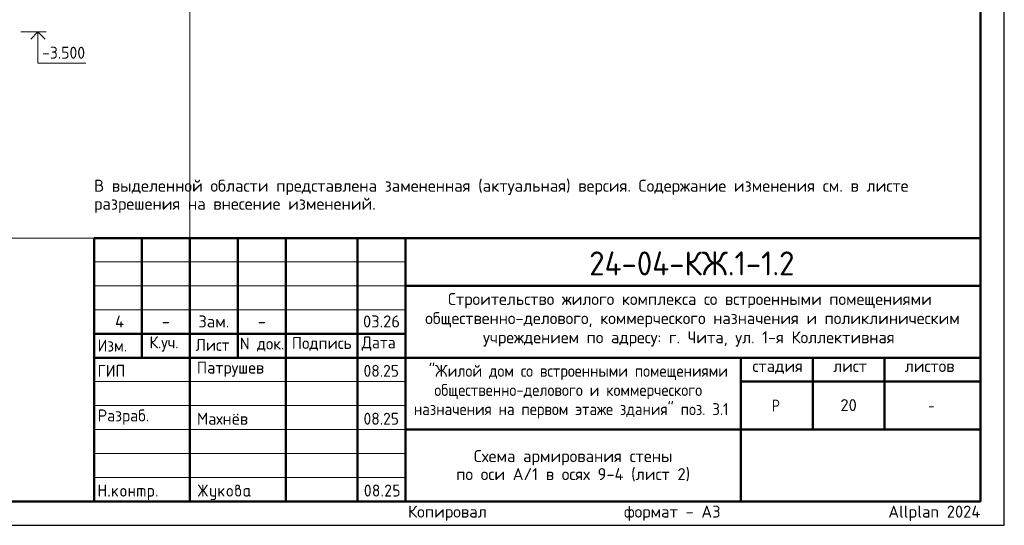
# Model space of a CAD drawing. Header units: millimetres. Extents: x 0 to 42000, y 0 to 29700.
# Tile 10 of 16: x 21447 to 42000, y 0 to 10559. Entities that reach past the tile are written whole.
import ezdxf

# ---------------------------------------------------------------- set-up
doc = ezdxf.new("R2010")
doc.units = ezdxf.units.MM
doc.layers.add('Standard', color=7, linetype='Continuous', lineweight=25)
doc.layers.add('Надписи', color=7, linetype='Continuous', lineweight=25)
doc.styles.add('ISOCPEUR', font='txt')

msp = doc.modelspace()

# ---------------------------------------------------------------- hatches: boundary and pattern name
at = {"layer": 'Standard', "linetype": 'Continuous', "lineweight": 25, "transparency": 33554687}
for points in [[(23099, 614), (23099, 839), (23099, 840), (23099, 842), (23099, 843), (23100, 844), (23100, 845), (23101, 846), (23101, 847), (23102, 848), (23103, 849), (23104, 850), (23105, 850), (23106, 851), (23107, 851), (23109, 851), (23110, 851), (23112, 851), (23113, 851), (23115, 851), (23116, 851), (23117, 851), (23118, 850), (23119, 850), (23120, 849), (23121, 848), (23122, 847), (23122, 846), (23123, 845), (23123, 844), (23124, 843), (23124, 842), (23124, 840), (23124, 839), (23124, 751), (23224, 751), (23224, 839), (23224, 840), (23224, 842), (23224, 843), (23225, 844), (23225, 845), (23226, 846), (23226, 847), (23227, 848), (23228, 849), (23229, 850), (23230, 850), (23231, 851), (23232, 851), (23233, 851), (23235, 851), (23236, 851), (23238, 851), (23239, 851), (23241, 851), (23242, 851), (23243, 850), (23244, 850), (23245, 849), (23246, 848), (23247, 847), (23247, 846), (23248, 845), (23248, 844), (23249, 843), (23249, 842), (23249, 840), (23249, 839), (23249, 614), (23249, 612), (23249, 611), (23249, 609), (23248, 608), (23248, 607), (23247, 606), (23247, 605), (23246, 604), (23245, 604), (23244, 603), (23243, 602), (23242, 602), (23241, 602), (23239, 601), (23238, 601), (23236, 601), (23235, 601), (23233, 601), (23232, 602), (23231, 602), (23230, 602), (23229, 603), (23228, 604), (23227, 604), (23226, 605), (23226, 606), (23225, 607), (23225, 608), (23224, 609), (23224, 611), (23224, 612), (23224, 614), (23224, 726), (23124, 726), (23124, 614), (23124, 612), (23124, 611), (23124, 609), (23123, 608), (23123, 607), (23122, 606), (23122, 605), (23121, 604), (23120, 604), (23119, 603), (23118, 602), (23117, 602), (23116, 602), (23115, 601), (23113, 601), (23112, 601), (23110, 601), (23109, 601), (23107, 602), (23106, 602), (23105, 602), (23104, 603), (23103, 604), (23102, 604), (23101, 605), (23101, 606), (23100, 607), (23100, 608), (23099, 609), (23099, 611), (23099, 612)], [(25259, 704), (25194, 607), (25193, 605), (25192, 604), (25191, 603), (25190, 603), (25188, 602), (25187, 602), (25185, 601), (25183, 601), (25182, 601), (25180, 601), (25179, 602), (25178, 602), (25177, 603), (25176, 603), (25175, 604), (25174, 605), (25173, 605), (25173, 606), (25172, 607), (25172, 609), (25171, 610), (25171, 611), (25171, 613), (25171, 614), (25171, 616), (25172, 618), (25172, 619), (25173, 621), (25243, 726), (25173, 832), (25172, 833), (25172, 835), (25171, 837), (25171, 838), (25171, 840), (25171, 841), (25171, 843), (25172, 844), (25172, 845), (25173, 846), (25173, 847), (25174, 848), (25175, 849), (25176, 849), (25177, 850), (25178, 850), (25179, 851), (25181, 851), (25182, 851), (25184, 851), (25185, 851), (25187, 851), (25188, 851), (25189, 850), (25191, 849), (25192, 848), (25193, 847), (25194, 846), (25259, 749), (25259, 839), (25259, 840), (25259, 842), (25259, 843), (25259, 844), (25260, 845), (25260, 846), (25261, 847), (25262, 848), (25262, 849), (25263, 850), (25264, 850), (25266, 851), (25267, 851), (25268, 851), (25269, 851), (25271, 851), (25273, 851), (25274, 851), (25275, 851), (25277, 851), (25278, 850), (25279, 850), (25280, 849), (25280, 848), (25281, 847), (25282, 846), (25282, 845), (25283, 844), (25283, 843), (25283, 842), (25284, 840), (25284, 839), (25284, 749), (25348, 846), (25349, 847), (25350, 848), (25351, 849), (25353, 850), (25354, 851), (25356, 851), (25357, 851), (25359, 851), (25360, 851), (25361, 851), (25362, 851), (25363, 850), (25365, 850), (25366, 849), (25367, 848), (25367, 847), (25368, 847), (25369, 846), (25370, 845), (25370, 843), (25371, 842), (25371, 841), (25371, 840), (25371, 839), (25371, 837), (25371, 835), (25370, 833), (25369, 832), (25299, 726), (25369, 621), (25370, 619), (25371, 617), (25371, 616), (25371, 614), (25371, 613), (25371, 611), (25371, 610), (25370, 609), (25370, 608), (25369, 607), (25368, 606), (25368, 605), (25367, 604), (25366, 603), (25365, 603), (25364, 602), (25363, 602), (25361, 602), (25360, 601), (25359, 601), (25357, 601), (25356, 602), (25354, 602), (25353, 603), (25351, 603), (25350, 604), (25349, 605), (25348, 607), (25284, 704), (25284, 614), (25284, 612), (25283, 611), (25283, 609), (25283, 608), (25282, 607), (25282, 606), (25281, 605), (25280, 604), (25280, 604), (25279, 603), (25278, 602), (25277, 602), (25275, 602), (25274, 601), (25273, 601), (25271, 601), (25269, 601), (25268, 601), (25267, 602), (25266, 602), (25264, 602), (25263, 603), (25262, 604), (25262, 604), (25261, 605), (25260, 606), (25260, 607), (25259, 608), (25259, 609), (25259, 611), (25259, 612), (25259, 614)], [(29137, 851), (29140, 851), (29144, 851), (29147, 851), (29150, 850), (29153, 850), (29156, 849), (29158, 848), (29161, 847), (29164, 846), (29167, 844), (29169, 843), (29172, 841), (29174, 839), (29177, 837), (29179, 835), (29181, 833), (29184, 831), (29186, 828), (29188, 826), (29189, 823), (29191, 821), (29193, 818), (29194, 816), (29195, 813), (29196, 810), (29197, 807), (29198, 804), (29198, 801), (29199, 798), (29199, 795), (29200, 792), (29200, 789), (29200, 784), (29199, 780), (29198, 775), (29197, 771), (29195, 766), (29193, 762), (29191, 757), (29188, 753), (29110, 626), (29187, 626), (29189, 626), (29190, 626), (29191, 626), (29193, 626), (29194, 625), (29195, 625), (29196, 624), (29197, 623), (29197, 622), (29198, 621), (29198, 620), (29199, 619), (29199, 618), (29199, 617), (29200, 615), (29200, 614), (29200, 612), (29199, 611), (29199, 610), (29199, 608), (29198, 607), (29198, 606), (29197, 605), (29197, 604), (29196, 604), (29195, 603), (29194, 602), (29193, 602), (29191, 602), (29190, 601), (29189, 601), (29187, 601), (29087, 601), (29086, 601), (29084, 601), (29083, 602), (29082, 602), (29081, 602), (29080, 603), (29079, 604), (29078, 604), (29077, 605), (29076, 606), (29076, 607), (29075, 608), (29075, 609), (29075, 611), (29075, 612), (29075, 614), (29075, 616), (29075, 617), (29076, 619), (29077, 621), (29168, 768), (29170, 771), (29171, 773), (29172, 776), (29173, 778), (29174, 781), (29174, 783), (29175, 786), (29175, 789), (29175, 793), (29174, 796), (29173, 800), (29172, 803), (29171, 806), (29168, 809), (29166, 813), (29164, 815), (29161, 818), (29158, 820), (29155, 822), (29152, 823), (29148, 825), (29145, 826), (29141, 826), (29137, 826), (29135, 826), (29132, 826), (29129, 825), (29127, 824), (29124, 823), (29122, 822), (29119, 820), (29117, 818), (29114, 816), (29112, 814), (29110, 812), (29107, 809), (29105, 806), (29103, 802), (29100, 799), (29098, 795), (29097, 793), (29096, 792), (29095, 791), (29094, 790), (29092, 790), (29091, 789), (29089, 789), (29087, 789), (29086, 789), (29084, 789), (29083, 789), (29082, 790), (29081, 790), (29080, 791), (29079, 791), (29078, 792), (29077, 793), (29076, 794), (29076, 795), (29075, 796), (29075, 797), (29075, 798), (29075, 800), (29075, 801), (29075, 803), (29075, 804), (29075, 805), (29076, 806), (29079, 812), (29082, 817), (29085, 822), (29088, 826), (29092, 830), (29095, 834), (29099, 837), (29103, 840), (29107, 843), (29111, 845), (29115, 847), (29119, 848), (29123, 850), (29128, 851), (29132, 851)], [(29250, 739), (29250, 839), (29250, 840), (29250, 842), (29250, 843), (29250, 844), (29251, 845), (29251, 846), (29252, 847), (29253, 848), (29253, 849), (29254, 850), (29255, 850), (29257, 851), (29258, 851), (29259, 851), (29261, 851), (29262, 851), (29349, 851), (29351, 851), (29352, 851), (29354, 851), (29355, 851), (29356, 850), (29357, 850), (29358, 849), (29359, 848), (29359, 847), (29360, 846), (29361, 845), (29361, 844), (29361, 843), (29362, 842), (29362, 840), (29362, 839), (29362, 837), (29362, 836), (29361, 834), (29361, 833), (29361, 832), (29360, 831), (29359, 830), (29359, 829), (29358, 829), (29357, 828), (29356, 827), (29355, 827), (29354, 827), (29352, 826), (29351, 826), (29349, 826), (29275, 826), (29275, 751), (29312, 751), (29315, 751), (29318, 751), (29322, 751), (29324, 750), (29327, 750), (29330, 749), (29333, 748), (29336, 747), (29339, 746), (29341, 744), (29344, 743), (29347, 741), (29349, 739), (29351, 737), (29354, 735), (29356, 733), (29358, 731), (29360, 728), (29362, 726), (29364, 723), (29366, 721), (29367, 718), (29369, 715), (29370, 713), (29371, 710), (29372, 707), (29373, 704), (29373, 701), (29374, 698), (29374, 695), (29374, 692), (29374, 689), (29374, 664), (29374, 661), (29374, 657), (29374, 654), (29373, 651), (29373, 648), (29372, 645), (29371, 643), (29370, 640), (29369, 637), (29367, 634), (29366, 632), (29364, 629), (29362, 627), (29360, 624), (29358, 622), (29356, 620), (29354, 617), (29351, 615), (29349, 613), (29346, 612), (29344, 610), (29341, 608), (29339, 607), (29336, 606), (29333, 605), (29330, 604), (29327, 603), (29324, 602), (29321, 602), (29318, 602), (29315, 601), (29312, 601), (29262, 601), (29261, 601), (29259, 601), (29258, 602), (29257, 602), (29255, 602), (29254, 603), (29253, 604), (29253, 604), (29252, 605), (29251, 606), (29251, 607), (29250, 608), (29250, 610), (29250, 611), (29250, 612), (29250, 614), (29250, 615), (29250, 617), (29250, 618), (29250, 619), (29251, 620), (29251, 621), (29252, 622), (29253, 623), (29253, 624), (29254, 625), (29255, 625), (29257, 626), (29258, 626), (29259, 626), (29261, 626), (29262, 626), (29312, 626), (29316, 626), (29319, 627), (29323, 628), (29326, 629), (29330, 630), (29333, 632), (29336, 634), (29338, 637), (29341, 640), (29343, 643), (29345, 646), (29347, 649), (29348, 653), (29349, 656), (29349, 660), (29349, 664), (29349, 689), (29349, 693), (29349, 696), (29348, 700), (29347, 703), (29345, 707), (29343, 710), (29341, 713), (29338, 715), (29336, 718), (29333, 720), (29330, 722), (29326, 724), (29323, 725), (29319, 726), (29316, 726), (29312, 726), (29262, 726), (29261, 726), (29259, 726), (29258, 727), (29257, 727), (29255, 727), (29254, 728), (29253, 729), (29253, 729), (29252, 730), (29251, 731), (29251, 732), (29250, 733), (29250, 734), (29250, 736), (29250, 737)], [(23299, 626), (23299, 628), (23299, 629), (23299, 631), (23300, 632), (23300, 633), (23301, 634), (23301, 635), (23302, 636), (23303, 637), (23304, 637), (23305, 638), (23306, 638), (23307, 638), (23309, 639), (23310, 639), (23312, 639), (23313, 639), (23314, 639), (23316, 638), (23317, 638), (23318, 638), (23319, 637), (23320, 637), (23321, 636), (23322, 635), (23322, 634), (23323, 633), (23323, 632), (23324, 631), (23324, 629), (23324, 628), (23324, 626), (23324, 614), (23324, 612), (23324, 611), (23324, 610), (23323, 608), (23323, 607), (23322, 606), (23322, 605), (23321, 604), (23320, 604), (23319, 603), (23318, 602), (23317, 602), (23316, 602), (23314, 601), (23313, 601), (23312, 601), (23310, 601), (23309, 601), (23307, 602), (23306, 602), (23305, 602), (23304, 603), (23303, 604), (23302, 604), (23301, 605), (23301, 606), (23300, 607), (23300, 608), (23299, 610), (23299, 611), (23299, 612), (23299, 614)], [(23399, 694), (23478, 773), (23478, 773), (23479, 774), (23480, 775), (23482, 775), (23483, 776), (23484, 776), (23485, 776), (23486, 776), (23488, 776), (23489, 776), (23491, 776), (23492, 775), (23493, 775), (23494, 774), (23495, 774), (23496, 773), (23497, 772), (23497, 771), (23498, 770), (23498, 769), (23499, 768), (23499, 767), (23499, 765), (23499, 764), (23499, 762), (23499, 761), (23498, 760), (23498, 759), (23497, 758), (23497, 757), (23496, 756), (23495, 755), (23440, 700), (23496, 621), (23498, 619), (23498, 617), (23499, 616), (23499, 614), (23499, 612), (23499, 611), (23499, 609), (23498, 608), (23498, 607), (23497, 606), (23497, 605), (23496, 604), (23495, 604), (23494, 603), (23493, 602), (23492, 602), (23491, 602), (23489, 601), (23488, 601), (23486, 601), (23485, 601), (23483, 602), (23482, 602), (23480, 603), (23479, 603), (23478, 604), (23477, 605), (23476, 607), (23422, 682), (23399, 659), (23399, 614), (23399, 612), (23399, 611), (23399, 609), (23398, 608), (23398, 607), (23397, 606), (23397, 605), (23396, 604), (23395, 604), (23394, 603), (23393, 602), (23392, 602), (23391, 602), (23389, 601), (23388, 601), (23386, 601), (23385, 601), (23383, 601), (23382, 602), (23381, 602), (23380, 602), (23379, 603), (23378, 604), (23377, 604), (23376, 605), (23376, 606), (23375, 607), (23375, 608), (23374, 609), (23374, 611), (23374, 612), (23374, 614), (23374, 764), (23374, 765), (23374, 767), (23374, 768), (23375, 769), (23375, 770), (23376, 771), (23376, 772), (23377, 773), (23378, 774), (23379, 774), (23380, 775), (23381, 775), (23382, 776), (23383, 776), (23385, 776), (23386, 776), (23388, 776), (23389, 776), (23391, 776), (23392, 775), (23393, 775), (23394, 774), (23395, 774), (23396, 773), (23397, 772), (23397, 771), (23398, 770), (23398, 769), (23399, 768), (23399, 767), (23399, 765), (23399, 764)], [(23749, 676), (23749, 614), (23749, 612), (23748, 611), (23748, 609), (23748, 608), (23747, 607), (23747, 606), (23746, 605), (23746, 604), (23745, 604), (23744, 603), (23743, 602), (23742, 602), (23740, 602), (23739, 601), (23738, 601), (23736, 601), (23735, 601), (23733, 601), (23732, 602), (23731, 602), (23729, 602), (23729, 603), (23728, 604), (23727, 604), (23726, 605), (23725, 606), (23725, 607), (23724, 608), (23724, 609), (23724, 611), (23724, 612), (23724, 614), (23724, 764), (23724, 765), (23724, 767), (23724, 768), (23724, 769), (23725, 770), (23725, 771), (23726, 772), (23727, 773), (23728, 774), (23729, 774), (23729, 775), (23731, 775), (23732, 776), (23733, 776), (23735, 776), (23736, 776), (23738, 776), (23739, 776), (23740, 776), (23742, 775), (23743, 775), (23744, 774), (23745, 774), (23746, 773), (23746, 772), (23747, 771), (23747, 770), (23748, 769), (23748, 768), (23748, 767), (23749, 765), (23749, 764), (23749, 701), (23823, 701), (23823, 764), (23823, 765), (23824, 767), (23824, 768), (23824, 769), (23825, 770), (23825, 771), (23826, 772), (23826, 773), (23827, 774), (23828, 774), (23829, 775), (23830, 775), (23832, 776), (23833, 776), (23834, 776), (23836, 776), (23837, 776), (23839, 776), (23840, 776), (23841, 775), (23843, 775), (23843, 774), (23844, 774), (23845, 773), (23846, 772), (23847, 771), (23847, 770), (23848, 769), (23848, 768), (23848, 767), (23848, 765), (23848, 764), (23848, 614), (23848, 612), (23848, 611), (23848, 609), (23848, 608), (23847, 607), (23847, 606), (23846, 605), (23845, 604), (23844, 604), (23843, 603), (23843, 602), (23841, 602), (23840, 602), (23839, 601), (23837, 601), (23836, 601), (23834, 601), (23833, 601), (23832, 602), (23830, 602), (23829, 602), (23828, 603), (23827, 604), (23826, 604), (23826, 605), (23825, 606), (23825, 607), (23824, 608), (23824, 609), (23824, 611), (23823, 612), (23823, 614), (23823, 676)], [(23911, 776), (24023, 776), (24026, 776), (24028, 776), (24031, 776), (24033, 775), (24036, 775), (24038, 774), (24040, 773), (24043, 773), (24045, 772), (24047, 770), (24049, 769), (24051, 768), (24053, 767), (24055, 765), (24057, 763), (24059, 762), (24061, 760), (24062, 758), (24064, 756), (24065, 754), (24067, 752), (24068, 750), (24069, 748), (24070, 745), (24071, 743), (24071, 741), (24072, 739), (24072, 736), (24073, 734), (24073, 731), (24073, 729), (24073, 726), (24073, 614), (24073, 612), (24073, 611), (24073, 609), (24073, 608), (24072, 607), (24072, 606), (24071, 605), (24070, 604), (24069, 604), (24068, 603), (24067, 602), (24066, 602), (24065, 602), (24064, 601), (24062, 601), (24061, 601), (24059, 601), (24058, 601), (24057, 602), (24055, 602), (24054, 602), (24053, 603), (24052, 604), (24051, 604), (24051, 605), (24050, 606), (24049, 607), (24049, 608), (24049, 609), (24048, 611), (24048, 612), (24048, 614), (24048, 726), (24048, 729), (24048, 731), (24047, 734), (24046, 736), (24046, 738), (24044, 740), (24043, 742), (24041, 744), (24039, 746), (24037, 747), (24035, 748), (24033, 749), (24031, 750), (24028, 751), (24026, 751), (24023, 751), (23998, 751), (23998, 614), (23998, 612), (23998, 611), (23998, 609), (23998, 608), (23997, 607), (23997, 606), (23996, 605), (23995, 604), (23995, 604), (23994, 603), (23993, 602), (23991, 602), (23990, 602), (23989, 601), (23987, 601), (23986, 601), (23984, 601), (23983, 601), (23982, 602), (23980, 602), (23979, 602), (23978, 603), (23977, 604), (23977, 604), (23976, 605), (23975, 606), (23975, 607), (23974, 608), (23974, 609), (23974, 611), (23973, 612), (23973, 614), (23973, 751), (23924, 751), (23924, 614), (23924, 612), (23923, 611), (23923, 609), (23923, 608), (23922, 607), (23922, 606), (23921, 605), (23920, 604), (23920, 604), (23919, 603), (23918, 602), (23916, 602), (23915, 602), (23914, 601), (23913, 601), (23911, 601), (23909, 601), (23908, 601), (23907, 602), (23906, 602), (23904, 602), (23903, 603), (23902, 604), (23902, 604), (23901, 605), (23900, 606), (23900, 607), (23899, 608), (23899, 609), (23899, 611), (23898, 612), (23898, 614), (23898, 764), (23898, 765), (23899, 767), (23899, 768), (23899, 769), (23900, 770), (23900, 771), (23901, 772), (23902, 773), (23902, 774), (23903, 774), (23904, 775), (23906, 775), (23907, 776), (23908, 776), (23909, 776)], [(24298, 626), (24298, 628), (24298, 629), (24299, 631), (24299, 632), (24299, 633), (24300, 634), (24301, 635), (24301, 636), (24302, 637), (24303, 637), (24304, 638), (24305, 638), (24307, 638), (24308, 639), (24309, 639), (24311, 639), (24312, 639), (24314, 639), (24315, 638), (24316, 638), (24317, 638), (24318, 637), (24319, 637), (24320, 636), (24321, 635), (24322, 634), (24322, 633), (24323, 632), (24323, 631), (24323, 629), (24323, 628), (24323, 626), (24323, 614), (24323, 612), (24323, 611), (24323, 610), (24323, 608), (24322, 607), (24322, 606), (24321, 605), (24320, 604), (24319, 604), (24318, 603), (24317, 602), (24316, 602), (24315, 602), (24314, 601), (24312, 601), (24311, 601), (24309, 601), (24308, 601), (24307, 602), (24305, 602), (24304, 602), (24303, 603), (24302, 604), (24301, 604), (24301, 605), (24300, 606), (24299, 607), (24299, 608), (24299, 610), (24298, 611), (24298, 612), (24298, 614)], [(25521, 576), (25521, 601), (25471, 601), (25468, 601), (25466, 602), (25463, 602), (25461, 602), (25458, 603), (25456, 603), (25454, 604), (25452, 605), (25449, 606), (25447, 607), (25445, 608), (25443, 609), (25441, 611), (25439, 612), (25437, 614), (25436, 616), (25434, 618), (25432, 620), (25431, 622), (25429, 624), (25428, 626), (25427, 628), (25426, 630), (25425, 632), (25424, 634), (25423, 637), (25422, 639), (25422, 641), (25422, 644), (25421, 646), (25421, 649), (25421, 651), (25421, 764), (25421, 765), (25421, 767), (25421, 768), (25422, 769), (25422, 770), (25423, 771), (25423, 772), (25424, 773), (25425, 774), (25426, 774), (25427, 775), (25428, 775), (25429, 776), (25431, 776), (25432, 776), (25434, 776), (25435, 776), (25437, 776), (25438, 776), (25439, 775), (25440, 775), (25441, 774), (25442, 774), (25443, 773), (25444, 772), (25444, 771), (25445, 770), (25445, 769), (25446, 768), (25446, 767), (25446, 765), (25446, 764), (25446, 651), (25446, 649), (25447, 646), (25447, 644), (25448, 642), (25449, 640), (25450, 638), (25452, 636), (25454, 634), (25455, 632), (25457, 630), (25459, 629), (25462, 628), (25464, 627), (25466, 627), (25468, 626), (25471, 626), (25521, 626), (25521, 764), (25521, 765), (25521, 767), (25521, 768), (25522, 769), (25522, 770), (25523, 771), (25523, 772), (25524, 773), (25525, 774), (25526, 774), (25527, 775), (25528, 775), (25529, 776), (25530, 776), (25532, 776), (25533, 776), (25535, 776), (25536, 776), (25538, 776), (25539, 775), (25540, 775), (25541, 774), (25542, 774), (25543, 773), (25544, 772), (25544, 771), (25545, 770), (25545, 769), (25545, 768), (25546, 767), (25546, 765), (25546, 764), (25546, 576), (25546, 574), (25546, 571), (25545, 569), (25545, 566), (25545, 564), (25544, 562), (25543, 559), (25542, 557), (25541, 555), (25540, 553), (25539, 551), (25538, 549), (25537, 547), (25535, 545), (25533, 543), (25532, 541), (25530, 539), (25528, 538), (25526, 536), (25524, 535), (25522, 533), (25520, 532), (25518, 531), (25516, 530), (25514, 529), (25511, 528), (25509, 528), (25507, 527), (25504, 527), (25502, 527), (25499, 526), (25497, 526), (25446, 526), (25445, 526), (25443, 527), (25442, 527), (25441, 527), (25440, 528), (25439, 528), (25438, 529), (25437, 529), (25436, 530), (25435, 531), (25435, 532), (25434, 533), (25434, 535), (25434, 536), (25434, 537), (25434, 539), (25434, 540), (25434, 541), (25434, 542), (25435, 544), (25435, 545), (25436, 546), (25436, 547), (25437, 548), (25438, 549), (25439, 549), (25440, 550), (25442, 550), (25443, 551), (25444, 551), (25445, 551), (25446, 551), (25496, 551), (25499, 551), (25501, 552), (25503, 552), (25506, 553), (25508, 554), (25510, 555), (25512, 557), (25514, 558), (25515, 560), (25517, 562), (25518, 564), (25519, 566), (25520, 568), (25520, 571), (25521, 573)], [(25621, 694), (25700, 773), (25700, 773), (25701, 774), (25702, 775), (25704, 775), (25705, 776), (25706, 776), (25707, 776), (25708, 776), (25710, 776), (25711, 776), (25713, 776), (25714, 775), (25715, 775), (25716, 774), (25717, 774), (25718, 773), (25719, 772), (25719, 771), (25720, 770), (25720, 769), (25721, 768), (25721, 767), (25721, 765), (25721, 764), (25721, 762), (25721, 761), (25721, 760), (25720, 759), (25720, 758), (25719, 757), (25718, 756), (25717, 755), (25662, 700), (25719, 621), (25720, 619), (25720, 617), (25721, 616), (25721, 614), (25721, 612), (25721, 611), (25721, 609), (25720, 608), (25720, 607), (25719, 606), (25719, 605), (25718, 604), (25717, 604), (25716, 603), (25715, 602), (25714, 602), (25713, 602), (25711, 601), (25710, 601), (25708, 601), (25707, 601), (25705, 602), (25704, 602), (25703, 603), (25701, 603), (25700, 604), (25699, 605), (25698, 607), (25644, 682), (25621, 659), (25621, 614), (25621, 612), (25621, 611), (25621, 609), (25620, 608), (25620, 607), (25619, 606), (25619, 605), (25618, 604), (25617, 604), (25616, 603), (25615, 602), (25614, 602), (25613, 602), (25611, 601), (25610, 601), (25608, 601), (25607, 601), (25606, 601), (25604, 602), (25603, 602), (25602, 602), (25601, 603), (25600, 604), (25599, 604), (25598, 605), (25598, 606), (25597, 607), (25597, 608), (25596, 609), (25596, 611), (25596, 612), (25596, 614), (25596, 764), (25596, 765), (25596, 767), (25596, 768), (25597, 769), (25597, 770), (25598, 771), (25598, 772), (25599, 773), (25600, 774), (25601, 774), (25602, 775), (25603, 775), (25604, 776), (25606, 776), (25607, 776), (25608, 776), (25610, 776), (25611, 776), (25613, 776), (25614, 775), (25615, 775), (25616, 774), (25617, 774), (25618, 773), (25619, 772), (25619, 771), (25620, 770), (25620, 769), (25621, 768), (25621, 767), (25621, 765), (25621, 764)], [(29000, 626), (29000, 628), (29000, 629), (29000, 631), (29001, 632), (29001, 633), (29002, 634), (29002, 635), (29003, 636), (29004, 637), (29005, 637), (29006, 638), (29007, 638), (29008, 638), (29009, 639), (29011, 639), (29012, 639), (29014, 639), (29015, 639), (29017, 638), (29018, 638), (29019, 638), (29020, 637), (29021, 637), (29022, 636), (29023, 635), (29023, 634), (29024, 633), (29024, 632), (29024, 631), (29025, 629), (29025, 628), (29025, 626), (29025, 614), (29025, 612), (29025, 611), (29024, 610), (29024, 608), (29024, 607), (29023, 606), (29023, 605), (29022, 604), (29021, 604), (29020, 603), (29019, 602), (29018, 602), (29017, 602), (29015, 601), (29014, 601), (29012, 601), (29011, 601), (29009, 601), (29008, 602), (29007, 602), (29006, 602), (29005, 603), (29004, 604), (29003, 604), (29002, 605), (29002, 606), (29001, 607), (29001, 608), (29000, 610), (29000, 611), (29000, 612), (29000, 614)]]:
    msp.add_hatch(color=7, dxfattribs=at).paths.add_polyline_path(points, flags=16)
h = msp.add_hatch(color=7, dxfattribs=at)
h.paths.add_polyline_path([(25971, 764), (25975, 767), (25979, 769), (25982, 772), (25986, 773), (25990, 775), (25993, 775), (25997, 776), (26000, 776), (26002, 776), (26004, 777), (26006, 777), (26007, 778), (26009, 779), (26011, 781), (26013, 783), (26014, 785), (26016, 787), (26017, 789), (26018, 791), (26019, 793), (26020, 795), (26020, 797), (26021, 799), (26021, 801), (26021, 804), (26020, 806), (26020, 809), (26019, 811), (26018, 813), (26017, 815), (26015, 817), (26014, 819), (26012, 821), (26010, 822), (26008, 824), (26005, 824), (26003, 825), (26001, 826), (25998, 826), (25996, 826), (25993, 826), (25991, 826), (25988, 825), (25986, 824), (25984, 823), (25982, 822), (25980, 821), (25978, 819), (25976, 817), (25975, 815), (25973, 813), (25973, 811), (25972, 809), (25971, 806), (25971, 804), (25971, 801)])
h.paths.add_polyline_path([(26033, 771), (26037, 769), (26041, 767), (26045, 765), (26048, 762), (26052, 759), (26055, 756), (26058, 752), (26060, 748), (26063, 744), (26065, 740), (26067, 736), (26068, 732), (26069, 727), (26070, 723), (26070, 718), (26070, 714), (26070, 664), (26070, 661), (26070, 657), (26070, 654), (26069, 651), (26069, 648), (26068, 645), (26067, 642), (26066, 640), (26065, 637), (26063, 634), (26062, 632), (26060, 629), (26058, 627), (26056, 624), (26054, 622), (26052, 619), (26050, 617), (26048, 615), (26045, 613), (26043, 612), (26040, 610), (26037, 608), (26035, 607), (26032, 606), (26029, 605), (26026, 604), (26024, 603), (26021, 602), (26018, 602), (26014, 602), (26011, 601), (26008, 601), (26005, 601), (26002, 602), (25999, 602), (25996, 602), (25993, 603), (25990, 604), (25987, 605), (25984, 606), (25981, 607), (25979, 608), (25976, 610), (25973, 612), (25971, 613), (25968, 615), (25966, 617), (25964, 620), (25962, 622), (25960, 624), (25958, 627), (25956, 629), (25954, 632), (25953, 634), (25951, 637), (25950, 640), (25949, 643), (25948, 645), (25947, 648), (25947, 651), (25946, 654), (25946, 657), (25946, 661), (25946, 664), (25946, 801), (25946, 804), (25946, 806), (25946, 809), (25947, 811), (25947, 814), (25948, 816), (25948, 818), (25949, 821), (25950, 823), (25951, 825), (25953, 827), (25954, 829), (25955, 831), (25957, 833), (25958, 835), (25960, 837), (25962, 839), (25964, 840), (25966, 842), (25968, 843), (25970, 845), (25972, 846), (25974, 847), (25976, 848), (25979, 849), (25981, 849), (25983, 850), (25986, 850), (25988, 851), (25990, 851), (25993, 851), (25996, 851), (25998, 851), (26001, 851), (26003, 851), (26006, 850), (26008, 850), (26010, 849), (26013, 849), (26015, 848), (26017, 847), (26019, 846), (26021, 844), (26023, 843), (26025, 842), (26027, 840), (26029, 839), (26031, 837), (26033, 835), (26034, 833), (26036, 831), (26037, 829), (26039, 827), (26040, 825), (26041, 823), (26042, 821), (26043, 818), (26043, 816), (26044, 814), (26045, 811), (26045, 809), (26045, 806), (26045, 804), (26045, 801), (26045, 797), (26045, 792), (26044, 788), (26042, 784), (26041, 781), (26038, 777), (26036, 774)], flags=16)
h.paths.add_polyline_path([(26045, 664), (26045, 714), (26045, 718), (26045, 721), (26044, 725), (26043, 728), (26041, 732), (26039, 735), (26037, 738), (26035, 740), (26032, 743), (26029, 745), (26026, 747), (26023, 749), (26019, 750), (26016, 751), (26012, 751), (26008, 751), (26004, 751), (26001, 751), (25997, 750), (25994, 749), (25990, 747), (25987, 745), (25984, 743), (25982, 740), (25979, 738), (25977, 735), (25975, 732), (25973, 728), (25972, 725), (25971, 721), (25971, 718), (25971, 714), (25971, 664), (25971, 660), (25971, 656), (25972, 653), (25973, 649), (25975, 646), (25977, 643), (25979, 640), (25982, 637), (25984, 634), (25987, 632), (25990, 630), (25994, 629), (25997, 628), (26001, 627), (26004, 626), (26008, 626), (26012, 626), (26016, 627), (26019, 628), (26023, 629), (26026, 630), (26029, 633), (26032, 635), (26035, 637), (26037, 640), (26039, 643), (26041, 646), (26043, 649), (26044, 653), (26045, 656), (26045, 660)])
h = msp.add_hatch(color=7, dxfattribs=at)
h.paths.add_polyline_path([(28750, 726), (28750, 734), (28749, 742), (28749, 749), (28748, 756), (28747, 764), (28746, 771), (28745, 778), (28743, 785), (28742, 790), (28741, 795), (28739, 799), (28738, 803), (28736, 807), (28734, 810), (28732, 813), (28731, 816), (28729, 818), (28727, 820), (28724, 822), (28722, 824), (28720, 825), (28718, 826), (28715, 826), (28712, 826), (28710, 826), (28708, 826), (28705, 825), (28703, 824), (28701, 822), (28699, 820), (28696, 818), (28695, 816), (28693, 813), (28691, 810), (28689, 807), (28688, 803), (28686, 799), (28685, 794), (28683, 790), (28682, 785), (28680, 778), (28679, 770), (28678, 763), (28677, 756), (28676, 749), (28676, 741), (28675, 734), (28675, 726), (28675, 719), (28676, 711), (28676, 704), (28677, 696), (28678, 689), (28679, 682), (28680, 675), (28682, 668), (28683, 663), (28684, 658), (28686, 654), (28687, 650), (28689, 646), (28691, 643), (28693, 639), (28694, 637), (28696, 634), (28698, 632), (28701, 630), (28703, 629), (28705, 628), (28707, 627), (28710, 626), (28712, 626), (28715, 626), (28718, 627), (28720, 628), (28722, 629), (28724, 630), (28727, 632), (28729, 634), (28731, 637), (28732, 639), (28734, 643), (28736, 646), (28738, 650), (28739, 654), (28741, 658), (28742, 663), (28743, 668), (28745, 675), (28746, 682), (28747, 689), (28748, 696), (28749, 704), (28749, 711), (28750, 719)])
h.paths.add_polyline_path([(28775, 726), (28775, 721), (28775, 715), (28775, 710), (28774, 705), (28774, 699), (28773, 694), (28773, 689), (28772, 685), (28771, 680), (28771, 675), (28770, 671), (28769, 666), (28768, 662), (28766, 657), (28765, 653), (28764, 649), (28762, 643), (28760, 638), (28757, 633), (28755, 628), (28752, 624), (28749, 620), (28746, 616), (28743, 613), (28740, 610), (28736, 608), (28733, 606), (28729, 604), (28725, 603), (28721, 602), (28717, 601), (28712, 601), (28708, 601), (28704, 602), (28700, 603), (28696, 604), (28692, 606), (28689, 608), (28685, 610), (28682, 613), (28679, 616), (28676, 620), (28673, 624), (28670, 628), (28668, 632), (28665, 638), (28663, 643), (28661, 649), (28660, 653), (28658, 657), (28657, 661), (28656, 666), (28655, 670), (28654, 675), (28654, 680), (28653, 684), (28652, 689), (28652, 694), (28651, 699), (28651, 705), (28650, 710), (28650, 715), (28650, 721), (28650, 726), (28650, 732), (28650, 737), (28650, 743), (28651, 748), (28651, 753), (28652, 758), (28652, 763), (28653, 768), (28654, 773), (28654, 778), (28655, 782), (28656, 787), (28657, 791), (28658, 795), (28660, 800), (28661, 804), (28663, 810), (28665, 815), (28668, 820), (28670, 825), (28673, 829), (28676, 833), (28679, 836), (28682, 839), (28685, 842), (28689, 845), (28692, 847), (28696, 848), (28700, 850), (28704, 851), (28708, 851), (28712, 851), (28717, 851), (28721, 851), (28725, 850), (28729, 848), (28733, 847), (28736, 845), (28740, 842), (28743, 839), (28746, 836), (28749, 833), (28752, 829), (28755, 824), (28757, 820), (28760, 815), (28762, 810), (28764, 804), (28765, 799), (28766, 795), (28768, 791), (28769, 787), (28770, 782), (28771, 777), (28771, 773), (28772, 768), (28773, 763), (28773, 758), (28774, 753), (28774, 748), (28775, 743), (28775, 737), (28775, 732)], flags=16)
h = msp.add_hatch(color=7, dxfattribs=at)
h.paths.add_polyline_path([(28887, 626), (28891, 626), (28895, 627), (28898, 628), (28902, 629), (28905, 630), (28908, 632), (28911, 634), (28914, 637), (28917, 640), (28919, 643), (28921, 646), (28922, 649), (28923, 653), (28924, 656), (28925, 660), (28925, 664), (28925, 689), (28925, 693), (28924, 696), (28923, 700), (28922, 703), (28921, 707), (28919, 710), (28916, 713), (28914, 715), (28911, 718), (28908, 720), (28905, 722), (28902, 724), (28898, 725), (28895, 726), (28891, 726), (28887, 726), (28883, 726), (28880, 726), (28876, 725), (28873, 724), (28870, 722), (28867, 720), (28864, 718), (28861, 715), (28858, 713), (28856, 710), (28854, 707), (28853, 703), (28851, 700), (28851, 696), (28850, 693), (28850, 689), (28850, 664), (28850, 660), (28851, 656), (28851, 653), (28853, 649), (28854, 646), (28856, 643), (28858, 640), (28861, 637), (28864, 634), (28867, 632), (28870, 630), (28873, 629), (28876, 628), (28880, 627), (28883, 626)])
h.paths.add_polyline_path([(28887, 601), (28884, 601), (28881, 602), (28878, 602), (28875, 602), (28872, 603), (28869, 604), (28866, 605), (28863, 606), (28861, 607), (28858, 608), (28855, 610), (28853, 612), (28850, 613), (28848, 615), (28845, 617), (28843, 620), (28841, 622), (28839, 624), (28837, 627), (28835, 629), (28834, 632), (28832, 634), (28831, 637), (28830, 640), (28828, 643), (28828, 645), (28827, 648), (28826, 651), (28826, 654), (28825, 657), (28825, 661), (28825, 664), (28825, 689), (28825, 693), (28825, 696), (28826, 700), (28827, 704), (28827, 707), (28828, 710), (28830, 714), (28831, 717), (28833, 720), (28835, 723), (28837, 726), (28839, 729), (28841, 731), (28844, 734), (28847, 736), (28850, 739), (28847, 741), (28844, 744), (28841, 746), (28839, 749), (28837, 752), (28835, 755), (28833, 758), (28831, 761), (28830, 764), (28828, 767), (28827, 771), (28827, 774), (28826, 778), (28825, 781), (28825, 785), (28825, 789), (28825, 792), (28825, 795), (28826, 798), (28826, 801), (28827, 804), (28828, 807), (28828, 810), (28830, 813), (28831, 816), (28832, 818), (28834, 821), (28835, 823), (28837, 826), (28839, 828), (28841, 831), (28843, 833), (28845, 835), (28848, 837), (28850, 839), (28853, 841), (28855, 843), (28858, 844), (28861, 846), (28863, 847), (28866, 848), (28869, 849), (28872, 850), (28875, 850), (28878, 851), (28881, 851), (28884, 851), (28887, 851), (28891, 851), (28894, 851), (28897, 851), (28900, 850), (28903, 850), (28906, 849), (28909, 848), (28911, 847), (28914, 846), (28917, 844), (28919, 843), (28922, 841), (28924, 839), (28927, 837), (28929, 835), (28932, 833), (28934, 831), (28936, 828), (28938, 826), (28939, 823), (28941, 821), (28943, 818), (28944, 816), (28945, 813), (28946, 810), (28947, 807), (28948, 804), (28949, 801), (28949, 798), (28949, 795), (28950, 792), (28950, 789), (28950, 785), (28949, 781), (28949, 778), (28948, 774), (28947, 771), (28946, 767), (28945, 764), (28943, 761), (28942, 758), (28940, 755), (28938, 752), (28936, 749), (28933, 746), (28931, 744), (28928, 741), (28925, 739), (28929, 735), (28933, 732), (28937, 728), (28939, 724), (28942, 719), (28944, 715), (28946, 710), (28947, 705), (28948, 704), (28948, 702), (28948, 701), (28948, 699), (28949, 697), (28949, 695), (28949, 692), (28949, 690), (28949, 687), (28949, 684), (28950, 681), (28950, 678), (28950, 675), (28950, 671), (28950, 668), (28950, 664), (28950, 661), (28949, 657), (28949, 654), (28949, 651), (28948, 648), (28947, 645), (28946, 643), (28945, 640), (28944, 637), (28943, 634), (28941, 632), (28939, 629), (28938, 627), (28936, 624), (28934, 622), (28932, 620), (28929, 617), (28927, 615), (28924, 613), (28922, 612), (28919, 610), (28917, 608), (28914, 607), (28911, 606), (28909, 605), (28906, 604), (28903, 603), (28900, 602), (28897, 602), (28894, 602), (28891, 601)], flags=16)
h.paths.add_polyline_path([(28887, 751), (28891, 751), (28895, 752), (28898, 753), (28902, 754), (28905, 755), (28908, 757), (28911, 759), (28914, 762), (28917, 765), (28919, 768), (28921, 771), (28922, 774), (28923, 778), (28924, 781), (28925, 785), (28925, 789), (28925, 793), (28924, 796), (28923, 800), (28922, 803), (28921, 806), (28919, 809), (28916, 812), (28914, 815), (28911, 818), (28908, 820), (28905, 822), (28902, 823), (28898, 825), (28895, 826), (28891, 826), (28887, 826), (28883, 826), (28880, 826), (28876, 825), (28873, 823), (28870, 822), (28867, 820), (28864, 818), (28861, 815), (28858, 813), (28856, 810), (28854, 807), (28853, 803), (28851, 800), (28851, 796), (28850, 793), (28850, 789), (28850, 785), (28851, 781), (28851, 778), (28853, 774), (28854, 771), (28856, 768), (28858, 765), (28861, 762), (28864, 759), (28867, 757), (28870, 755), (28873, 754), (28876, 753), (28880, 752), (28883, 751)])
h = msp.add_hatch(color=7, dxfattribs=at)
h.paths.add_polyline_path([(23549, 664), (23549, 714), (23549, 717), (23549, 720), (23549, 723), (23550, 726), (23550, 729), (23551, 732), (23552, 735), (23553, 738), (23554, 740), (23556, 743), (23557, 746), (23559, 748), (23561, 751), (23563, 753), (23565, 756), (23567, 758), (23569, 760), (23572, 762), (23574, 764), (23577, 766), (23579, 768), (23582, 769), (23584, 770), (23587, 772), (23590, 773), (23593, 774), (23596, 774), (23599, 775), (23602, 776), (23605, 776), (23608, 776), (23611, 776), (23614, 776), (23618, 776), (23621, 776), (23624, 775), (23627, 774), (23630, 774), (23633, 773), (23635, 772), (23638, 770), (23641, 769), (23643, 768), (23646, 766), (23648, 764), (23651, 762), (23653, 760), (23655, 758), (23658, 756), (23660, 753), (23662, 751), (23663, 749), (23665, 746), (23666, 743), (23668, 741), (23669, 738), (23670, 735), (23671, 732), (23672, 729), (23672, 726), (23673, 723), (23673, 720), (23674, 717), (23674, 714), (23674, 664), (23674, 660), (23673, 657), (23673, 654), (23672, 651), (23672, 648), (23671, 645), (23670, 642), (23669, 640), (23668, 637), (23666, 634), (23665, 632), (23663, 629), (23662, 627), (23660, 624), (23658, 622), (23655, 620), (23653, 617), (23651, 615), (23648, 613), (23646, 612), (23643, 610), (23641, 608), (23638, 607), (23635, 606), (23632, 605), (23629, 604), (23627, 603), (23624, 602), (23621, 602), (23617, 602), (23614, 601), (23611, 601), (23608, 601), (23605, 602), (23602, 602), (23599, 602), (23596, 603), (23593, 604), (23590, 605), (23587, 606), (23584, 607), (23582, 608), (23579, 610), (23577, 612), (23574, 613), (23572, 615), (23569, 617), (23567, 620), (23565, 622), (23563, 624), (23561, 627), (23559, 629), (23557, 632), (23556, 634), (23554, 637), (23553, 640), (23552, 642), (23551, 645), (23550, 648), (23550, 651), (23549, 654), (23549, 657), (23549, 660)], flags=16)
h.paths.add_polyline_path([(23648, 664), (23648, 714), (23648, 718), (23648, 721), (23647, 725), (23646, 728), (23644, 732), (23642, 735), (23640, 738), (23638, 740), (23635, 743), (23632, 745), (23629, 747), (23625, 749), (23622, 750), (23619, 751), (23615, 751), (23611, 751), (23607, 751), (23604, 751), (23600, 750), (23597, 749), (23594, 747), (23590, 745), (23587, 743), (23585, 740), (23582, 738), (23580, 735), (23578, 732), (23577, 728), (23575, 725), (23574, 721), (23574, 718), (23574, 714), (23574, 664), (23574, 660), (23574, 656), (23575, 653), (23577, 649), (23578, 646), (23580, 643), (23582, 640), (23585, 637), (23587, 634), (23590, 632), (23593, 630), (23597, 629), (23600, 628), (23604, 627), (23607, 626), (23611, 626), (23615, 626), (23619, 627), (23622, 628), (23625, 629), (23629, 630), (23632, 633), (23635, 635), (23638, 637), (23640, 640), (23642, 643), (23644, 646), (23646, 649), (23647, 653), (23648, 656), (23648, 660)])
h = msp.add_hatch(color=7, dxfattribs=at)
h.paths.add_polyline_path([(24123, 764), (24123, 765), (24124, 767), (24124, 768), (24124, 769), (24125, 770), (24125, 771), (24126, 772), (24127, 773), (24127, 774), (24128, 774), (24129, 775), (24130, 775), (24132, 776), (24133, 776), (24134, 776), (24136, 776), (24198, 776), (24201, 776), (24203, 776), (24206, 776), (24208, 775), (24211, 775), (24213, 774), (24215, 773), (24218, 773), (24220, 772), (24222, 770), (24224, 769), (24226, 768), (24228, 767), (24230, 765), (24232, 763), (24234, 762), (24236, 760), (24237, 758), (24239, 756), (24240, 754), (24241, 752), (24243, 750), (24244, 748), (24245, 746), (24245, 743), (24246, 741), (24247, 739), (24247, 736), (24248, 734), (24248, 731), (24248, 729), (24248, 726), (24248, 651), (24248, 649), (24248, 646), (24248, 644), (24247, 641), (24247, 639), (24246, 637), (24245, 634), (24245, 632), (24244, 630), (24243, 628), (24241, 626), (24240, 624), (24239, 622), (24237, 620), (24236, 618), (24234, 616), (24232, 614), (24230, 612), (24228, 611), (24226, 609), (24224, 608), (24222, 607), (24220, 606), (24218, 605), (24215, 604), (24213, 603), (24211, 603), (24208, 602), (24206, 602), (24203, 602), (24201, 601), (24198, 601), (24148, 601), (24148, 539), (24148, 537), (24148, 536), (24148, 535), (24148, 533), (24147, 532), (24147, 531), (24146, 530), (24145, 529), (24145, 529), (24144, 528), (24143, 528), (24141, 527), (24140, 527), (24139, 527), (24138, 526), (24136, 526), (24134, 526), (24133, 527), (24132, 527), (24130, 527), (24129, 528), (24128, 528), (24127, 529), (24127, 529), (24126, 530), (24125, 531), (24125, 532), (24124, 533), (24124, 535), (24124, 536), (24123, 537), (24123, 539)], flags=16)
h.paths.add_polyline_path([(24148, 751), (24148, 626), (24198, 626), (24201, 626), (24203, 627), (24206, 627), (24208, 628), (24210, 629), (24212, 630), (24214, 632), (24216, 634), (24218, 635), (24219, 637), (24220, 639), (24221, 642), (24222, 644), (24223, 646), (24223, 649), (24223, 651), (24223, 726), (24223, 729), (24223, 731), (24222, 734), (24221, 736), (24220, 738), (24219, 740), (24218, 742), (24216, 744), (24214, 746), (24212, 747), (24210, 748), (24208, 749), (24206, 750), (24203, 751), (24201, 751), (24198, 751)])
h = msp.add_hatch(color=7, dxfattribs=at)
h.paths.add_polyline_path([(25771, 664), (25771, 714), (25771, 717), (25771, 720), (25771, 723), (25772, 726), (25773, 729), (25773, 732), (25774, 735), (25775, 738), (25777, 740), (25778, 743), (25779, 746), (25781, 748), (25783, 751), (25785, 753), (25787, 756), (25789, 758), (25791, 760), (25794, 762), (25796, 764), (25799, 766), (25801, 768), (25804, 769), (25806, 770), (25809, 772), (25812, 773), (25815, 774), (25818, 774), (25821, 775), (25824, 776), (25827, 776), (25830, 776), (25833, 776), (25836, 776), (25840, 776), (25843, 776), (25846, 775), (25849, 774), (25852, 774), (25855, 773), (25857, 772), (25860, 770), (25863, 769), (25865, 768), (25868, 766), (25871, 764), (25873, 762), (25875, 760), (25878, 758), (25880, 756), (25882, 753), (25884, 751), (25885, 749), (25887, 746), (25889, 743), (25890, 741), (25891, 738), (25892, 735), (25893, 732), (25894, 729), (25894, 726), (25895, 723), (25895, 720), (25896, 717), (25896, 714), (25896, 664), (25896, 660), (25895, 657), (25895, 654), (25894, 651), (25894, 648), (25893, 645), (25892, 642), (25891, 640), (25890, 637), (25888, 634), (25887, 632), (25885, 629), (25884, 627), (25882, 624), (25880, 622), (25877, 620), (25875, 617), (25873, 615), (25870, 613), (25868, 612), (25865, 610), (25863, 608), (25860, 607), (25857, 606), (25854, 605), (25852, 604), (25849, 603), (25846, 602), (25843, 602), (25840, 602), (25836, 601), (25833, 601), (25830, 601), (25827, 602), (25824, 602), (25821, 602), (25818, 603), (25815, 604), (25812, 605), (25809, 606), (25806, 607), (25804, 608), (25801, 610), (25799, 612), (25796, 613), (25794, 615), (25791, 617), (25789, 620), (25787, 622), (25785, 624), (25783, 627), (25781, 629), (25779, 632), (25778, 634), (25777, 637), (25775, 640), (25774, 642), (25773, 645), (25773, 648), (25772, 651), (25771, 654), (25771, 657), (25771, 660)], flags=16)
h.paths.add_polyline_path([(25871, 664), (25871, 714), (25871, 718), (25870, 721), (25869, 725), (25868, 728), (25866, 732), (25864, 735), (25862, 738), (25860, 740), (25857, 743), (25854, 745), (25851, 747), (25848, 749), (25844, 750), (25841, 751), (25837, 751), (25833, 751), (25829, 751), (25826, 751), (25822, 750), (25819, 749), (25816, 747), (25813, 745), (25810, 743), (25807, 740), (25804, 738), (25802, 735), (25800, 732), (25799, 728), (25797, 725), (25797, 721), (25796, 718), (25796, 714), (25796, 664), (25796, 660), (25797, 656), (25797, 653), (25799, 649), (25800, 646), (25802, 643), (25804, 640), (25807, 637), (25809, 634), (25812, 632), (25815, 630), (25819, 629), (25822, 628), (25826, 627), (25829, 626), (25833, 626), (25837, 626), (25841, 627), (25844, 628), (25848, 629), (25851, 630), (25854, 633), (25857, 635), (25860, 637), (25862, 640), (25864, 643), (25866, 646), (25868, 649), (25869, 653), (25870, 656), (25871, 660)])
h = msp.add_hatch(color=7, dxfattribs=at)
h.paths.add_polyline_path([(26220, 751), (26170, 751), (26168, 751), (26165, 751), (26163, 750), (26161, 749), (26159, 748), (26157, 747), (26155, 746), (26153, 744), (26151, 742), (26150, 740), (26148, 738), (26147, 736), (26147, 734), (26146, 731), (26146, 729), (26146, 726), (26146, 651), (26146, 649), (26146, 646), (26147, 644), (26147, 642), (26148, 640), (26150, 638), (26151, 636), (26153, 634), (26155, 632), (26157, 630), (26159, 629), (26161, 628), (26163, 627), (26166, 627), (26168, 626), (26170, 626), (26195, 626), (26198, 626), (26200, 627), (26203, 627), (26205, 628), (26207, 629), (26209, 630), (26211, 632), (26213, 634), (26215, 635), (26216, 637), (26218, 639), (26218, 642), (26219, 644), (26220, 646), (26220, 649), (26220, 651)])
h.paths.add_polyline_path([(26270, 614), (26270, 612), (26270, 611), (26270, 609), (26270, 608), (26269, 607), (26269, 606), (26268, 605), (26267, 604), (26266, 604), (26265, 603), (26264, 602), (26263, 602), (26262, 602), (26261, 601), (26259, 601), (26258, 601), (26253, 601), (26249, 602), (26246, 603), (26242, 605), (26238, 606), (26235, 609), (26232, 611), (26229, 615), (26226, 611), (26222, 609), (26218, 606), (26214, 605), (26210, 603), (26205, 602), (26200, 601), (26195, 601), (26170, 601), (26168, 601), (26165, 602), (26163, 602), (26160, 602), (26158, 603), (26156, 603), (26153, 604), (26151, 605), (26149, 606), (26147, 607), (26145, 608), (26143, 609), (26141, 611), (26139, 612), (26137, 614), (26135, 616), (26133, 618), (26132, 619), (26130, 621), (26129, 623), (26127, 625), (26126, 628), (26125, 630), (26124, 632), (26123, 634), (26123, 636), (26122, 639), (26121, 641), (26121, 644), (26121, 646), (26121, 649), (26121, 651), (26121, 726), (26121, 729), (26121, 731), (26121, 734), (26121, 736), (26122, 739), (26123, 741), (26123, 743), (26124, 746), (26125, 748), (26126, 750), (26127, 752), (26129, 754), (26130, 756), (26132, 758), (26133, 760), (26135, 762), (26137, 763), (26139, 765), (26141, 767), (26143, 768), (26145, 769), (26147, 770), (26149, 772), (26151, 773), (26153, 773), (26156, 774), (26158, 775), (26160, 775), (26163, 776), (26165, 776), (26168, 776), (26170, 776), (26233, 776), (26234, 776), (26236, 776), (26237, 776), (26238, 775), (26239, 775), (26240, 774), (26241, 774), (26242, 773), (26243, 772), (26244, 771), (26244, 770), (26245, 769), (26245, 768), (26245, 767), (26245, 765), (26245, 764), (26245, 639), (26245, 637), (26246, 636), (26246, 634), (26246, 633), (26246, 632), (26247, 631), (26248, 630), (26248, 629), (26249, 629), (26250, 628), (26251, 627), (26252, 627), (26254, 627), (26255, 626), (26256, 626), (26258, 626), (26259, 626), (26261, 626), (26262, 626), (26263, 625), (26264, 625), (26265, 625), (26266, 624), (26267, 623), (26268, 622), (26269, 621), (26269, 620), (26270, 619), (26270, 618), (26270, 617), (26270, 615)], flags=16)

# ---------------------------------------------------------------- linework, layer by layer
at = {"layer": 'Standard', "color": 7, "linetype": 'Continuous', "lineweight": 13, "transparency": 33554687}
for p, q in [((21472, 10303), (22002, 10303)), ((23000, 5500), (29500, 5500)), ((23000, 5000), (29500, 5000)), ((23000, 4500), (29500, 4500)), ((23000, 3000), (29500, 3000)), ((23000, 2500), (29500, 2500)), ((23000, 2500), (29500, 2500)), ((23000, 2000), (29500, 2000)), ((23000, 2000), (29500, 2000)), ((23000, 1500), (29500, 1500)), ((23000, 1000), (29500, 1000))]:
    msp.add_line(p, q, dxfattribs=at)
at = {"layer": 'Standard', "color": 7, "linetype": 'Continuous', "lineweight": 50, "transparency": 33554687}
for p, q in [((23000, 500), (23000, 6000)), ((23000, 6000), (41500, 6000)), ((24000, 3500), (24000, 6000)), ((25000, 500), (25000, 6000)), ((26000, 3500), (26000, 6000)), ((27000, 500), (27000, 6000)), ((28500, 500), (28500, 6000)), ((29500, 500), (29500, 6000)), ((29500, 5000), (41500, 5000)), ((23000, 4000), (29500, 4000)), ((23000, 4000), (29500, 4000)), ((23000, 3500), (29500, 3500)), ((23000, 3500), (29500, 3500)), ((29500, 3500), (41500, 3500)), ((36500, 2000), (36500, 3500)), ((38000, 2000), (38000, 3500)), ((39500, 2000), (39500, 3500)), ((36500, 3000), (41500, 3000)), ((29500, 2000), (41500, 2000)), ((36500, 500), (36500, 2000)), ((36500, 500), (36500, 2000))]:
    msp.add_line(p, q, dxfattribs=at)
at = {"layer": 'Standard', "color": 7, "linetype": 'Continuous', "lineweight": 25, "transparency": 33554687}
for p, q in [((41500, 500), (41500, 6000)), ((23000, 500), (41500, 500)), ((23000, 500), (41500, 500)), ((23000, 500), (41500, 500))]:
    msp.add_line(p, q, dxfattribs=at)
msp.add_lwpolyline([(0, 0), (42000, 0), (42000, 29700), (0, 29700), (0, 0)], close=True, dxfattribs=at)
at = {"layer": 'Standard', "color": 7, "linetype": 'Continuous', "lineweight": 50, "transparency": 33554687}
msp.add_lwpolyline([(2000, 29200), (41500, 29200), (41500, 500), (2000, 500), (2000, 29200)], close=True, dxfattribs=at)
at = {"layer": 'Standard', "color": 7, "linetype": 'Continuous', "lineweight": 13, "transparency": 33554687}
for points in [[(25000, 29200), (2000, 29200), (2000, 6000), (25000, 6000), (25000, 29200)], [(21828, 10303), (21828, 9653), (22828, 9653)]]:
    msp.add_lwpolyline(points, dxfattribs=at)
at = {"layer": 'Standard', "color": 7, "linetype": 'Continuous', "lineweight": 35, "transparency": 33554687}
msp.add_lwpolyline([(21679, 10155), (21828, 10303), (21976, 10155)], dxfattribs=at)
at = {"layer": 'Standard', "color": 7, "linetype": 'Continuous', "lineweight": 25, "transparency": 33554687}
msp.add_lwpolyline([(41500, 6000), (23000, 6000), (23000, 500), (41500, 500), (41500, 6000)], dxfattribs=at)

# ---------------------------------------------------------------- texts
at = {"layer": 'Standard', "color": 7, "linetype": 'Continuous', "lineweight": 25, "transparency": 33554687, "char_height": 250, "attachment_point": 7, "style": 'ISOCPEUR'}
for s, insert, width in [('\\W0.95;-3.500', (21915, 9745), 1067.86), ('\\W0.99;Строительство жилого комплекса со встроенными помещениями', (30388, 4533), 10343.94), ('\\W0.99;общественно-делового, коммерческого назначения и поликлиническим', (29912, 4133), 11292.27), ('\\W0.99;учреждением по адресу: г. Чита, ул. 1-я Коллективная', (31119, 3733), 8881.18), ('\\W0.93;Изм.', (23074, 3628), 752.88), ('\\W0.93;К.уч.', (24156, 3628), 816.01), ('\\W0.94;Лист', (25119, 3643), 866.93), ('\\W0.95;N док.', (26043, 3631), 1068.13), ('\\W0.96;Подпись', (27129, 3643), 1344.28), ('\\W0.94;Дата', (28588, 3643), 967.74), ('\\W0.90;"Жилой дом со встроенными помещениями', (29989, 3033), 6132.51), ('\\W0.92;ГИП', (23074, 3101), 689.6), ('\\W0.97;Патрушев', (25146, 3101), 1670.19), ('\\W0.94;08.25', (28625, 3101), 891.68), ('\\W0.90;общественно-делового и коммерческого', (30102, 2633), 5904.55), ('\\W0.99;стадия    лист     листов', (36743, 3162), 4372.59), ('\\W0.90;назначения на первом этаже здания" поз. 3.1', (29676, 2233), 6756.08), ('\\W0.80;Р', (37150, 2375), 299.86), ('\\W0.78;-', (40412, 2375), 272.01), ('\\W0.96;Разраб.', (23074, 2101), 1306.55), ('\\W0.96;Махнёв', (25146, 2101), 1243.9), ('\\W0.94;08.25', (28625, 2101), 891.68)]:
    msp.add_mtext(s, dxfattribs=dict(at, insert=insert, width=width))
at = {"layer": 'Standard', "color": 240, "linetype": 'Continuous', "lineweight": 13, "transparency": 33554687, "insert": (23000, 7217), "char_height": 250, "width": 17066.88, "attachment_point": 1, "line_spacing_factor": 0.903614}
msp.add_mtext('\\A1;{\\fISOCPEUR|i0|b0;\\H250.000000;\\W1.000000;\\C240;В выделенной области представлена замененная (актуальная) версия. Содержание изменения см. в листе}\\P{\\fISOCPEUR|i0|b0;\\H250.000000;\\W1.000000;\\C240;разрешения на внесение изменений.}\\P', dxfattribs=at)
at = {"layer": 'Standard', "color": 7, "linetype": 'Continuous', "lineweight": 50, "transparency": 33554687, "insert": (33335, 5218), "char_height": 500, "width": 4831.97, "attachment_point": 7, "style": 'ISOCPEUR'}
msp.add_mtext('\\W0.94;24-04-КЖ.1-1.2', dxfattribs=at)
at = {"layer": 'Standard', "color": 7, "linetype": 'Continuous', "lineweight": 13, "transparency": 33554687, "char_height": 250, "style": 'ISOCPEUR'}
for s, insert, width, attachment_point in [('\\A1;{\\fISOCPEUR|i0|b0;\\H250.000000;\\W1.000000;\\C7;4}\\P', (23438, 4258), 300, 4), ('\\A1;{\\fISOCPEUR|i0|b0;\\H250.000000;\\W1.000000;\\C7;Зам.}\\P', (25500, 4258), 778.73, 5), ('\\A1;{\\fISOCPEUR|i0|b0;\\H250.000000;\\W1.000000;\\C7;03.26}\\P', (29000, 4258), 892.42, 5), ('\\A1;{\\fISOCPEUR|i0|b0;\\H250.000000;\\W1.000000;\\C7;-}\\P', (24500, 4258), 272.22, 5), ('\\A1;{\\fISOCPEUR|i0|b0;\\H250.000000;\\W1.000000;\\C7;-}\\P', (26500, 4258), 272.22, 5)]:
    msp.add_mtext(s, dxfattribs=dict(at, insert=insert, width=width, attachment_point=attachment_point))
at = {"layer": 'Standard', "color": 7, "linetype": 'Continuous', "lineweight": 25, "transparency": 33554687, "insert": (33000, 1571), "char_height": 250, "width": 5166.88, "attachment_point": 2, "line_spacing_factor": 0.903614}
msp.add_mtext('\\A1;{\\fISOCPEUR|i0|b0;\\H250.000000;\\W1.000000;\\C7;Схема армирования стены}\\P{\\fISOCPEUR|i0|b0;\\H250.000000;\\W1.000000;\\C7;по оси А/1 в осях 9-4 (лист 2)}\\P', dxfattribs=at)
at = {"layer": 'Standard', "color": 8, "linetype": 'Continuous', "lineweight": 13, "transparency": 33554687, "insert": (41500, 248), "char_height": 250, "width": 11749.46, "attachment_point": 6, "style": 'ISOCPEUR'}
msp.add_mtext('\\A1;{\\fISOCPEUR|i0|b0;\\H250.000000;\\W1.000000;\\C8;Копировал                  формат - А3                      Allplan 2024}\\P', dxfattribs=at)
at = {"layer": 'Надписи', "color": 7, "linetype": 'Continuous', "lineweight": 13, "transparency": 33554687, "insert": (38750, 2510), "char_height": 250, "width": 459.38, "attachment_point": 5, "style": 'ISOCPEUR'}
msp.add_mtext('\\A1;{\\fISOCPEUR|i0|b0;\\H250.000000;\\W1.000000;\\C7;20}\\P', dxfattribs=at)

doc.saveas('drawing.dxf')
